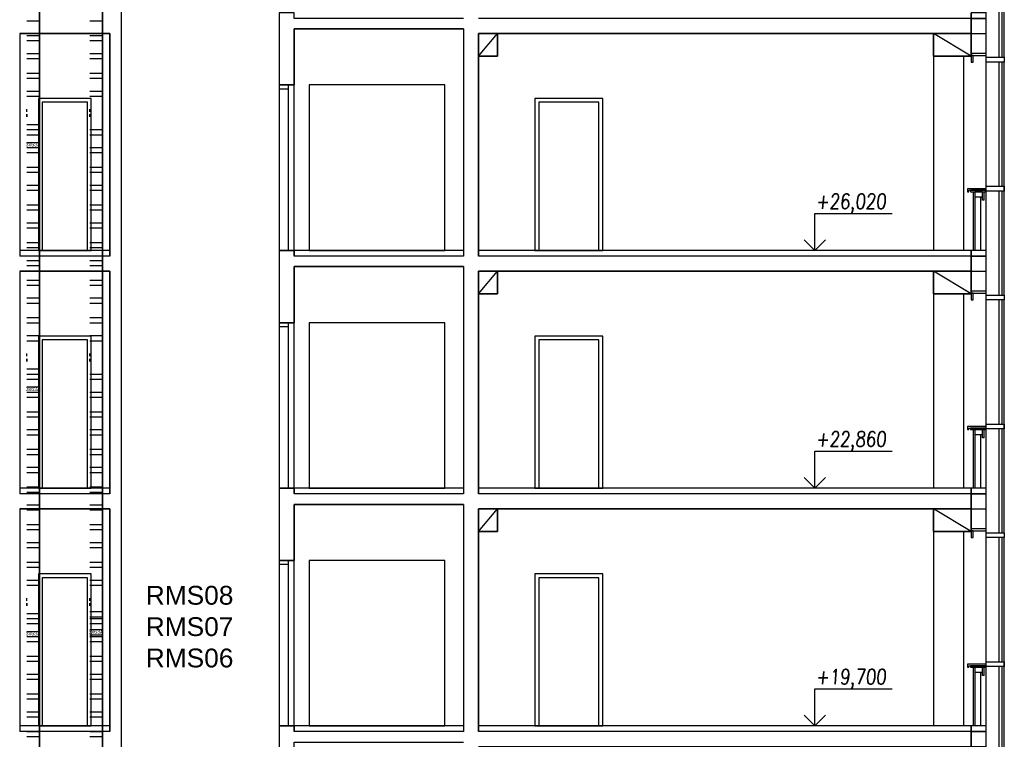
# Model space of a CAD drawing. Header units: millimetres. Extents: x 171 to 266814, y 44 to 350448.
# Tile 69 of 105: x 21324 to 34413, y 61151 to 70716. Entities that reach past the tile are written whole.
import ezdxf

# ---------------------------------------------------------------- set-up
doc = ezdxf.new("R2010")
doc.units = ezdxf.units.MM
doc.header["$LTSCALE"] = 100
doc.linetypes.add('ČÁRKOVANÁ', pattern=[19.05, 12.7, -6.35])
doc.layers.add('DVERE', color=7, linetype='Continuous', true_color=0xf00000)
for name, color, linetype in [('Elektro přívod', 1, 'Continuous'), ('KOTY', 7, 'Continuous'), ('NOVA', 240, 'Continuous'), ('Přípojnice', 202, 'Continuous'), ('TENKA', 253, 'Continuous'), ('TLUSTA', 2, 'Continuous'), ('ŽB', 3, 'Continuous')]:
    doc.layers.add(name, color=color, linetype=linetype)
doc.styles.add('arial', font='arial.ttf', dxfattribs={"width": 0.8, "height": 1})
doc.styles.get("Standard").update_dxf_attribs({"font": 'arial.ttf'})

# ---------------------------------------------------------------- blocks, each defined once
blk = doc.blocks.new('FASADA REZ BLOK 2')
at = {"layer": 'NOVA', "color": 0}
for p, q in [((-175, 670), (-175, 780)), ((-175, 670), (-150, 670)), ((-150, 670), (-150, 715))]:
    blk.add_line(p, q, dxfattribs=at)
for points in [[(-441, 2503), (-200, 2503), (-200, 2568), (-441, 2568)], [(0, 2593), (-200, 2593), (-200, 2618), (0, 2618)], [(0, 2503), (-25, 2503), (-25, 2593), (0, 2593)], [(-441, 788), (-200, 788), (-200, 853), (-441, 853)], [(-200, 820), (50, 820), (50, 780), (30, 780), (30, 800), (-200, 800)], [(-190, 800), (10, 800), (10, 780), (-190, 780)], [(-150, 780), (-50, 780), (-50, 715), (-150, 715)], [(0, -75), (-200, -75), (-200, 0), (0, 0)], [(0, -275), (-200, -275), (-200, -75), (0, -75)]]:
    blk.add_lwpolyline(points, close=True, dxfattribs=at)
for points in [[(-441, -593), (-441, 2503)], [(-411, 853), (-411, 2503)], [(-371, 853), (-371, 2503)], [(-200, -593), (-200, 2503)], [(-411, -593), (-411, 788)], [(-371, -593), (-371, 788)], [(-125, 715), (-125, 0)], [(-50, 715), (-50, 0)], [(-25, 780), (-25, 0)]]:
    blk.add_lwpolyline(points, dxfattribs=at)

msp = doc.modelspace()

# ---------------------------------------------------------------- linework, layer by layer
at = {"layer": 'DVERE', "color": 253}
for p, q in [((26973.671, 69848.396), (25173.671, 69848.396)), ((25173.671, 69848.396), (25173.671, 67648.396)), ((26973.671, 67648.396), (26973.671, 69848.396)), ((22273.674, 69668.396), (21573.674, 69668.396)), ((21573.674, 69668.396), (21573.674, 67648.396)), ((22273.674, 67648.396), (22273.674, 69668.396)), ((29073.671, 69668.396), (28173.671, 69668.396)), ((28173.671, 69668.396), (28173.671, 67648.396)), ((29073.671, 67648.396), (29073.671, 69668.396)), ((22223.674, 69618.396), (21623.674, 69618.396)), ((21623.674, 69618.396), (21623.674, 67648.396)), ((22223.674, 67648.396), (22223.674, 69618.396)), ((29023.671, 69618.396), (28223.671, 69618.396)), ((28223.671, 69618.396), (28223.671, 67648.396)), ((29023.671, 67648.396), (29023.671, 69618.396)), ((21573.674, 67648.396), (22273.674, 67648.396)), ((21623.674, 67648.396), (22223.674, 67648.396)), ((25173.671, 67648.396), (26973.671, 67648.396)), ((28173.671, 67648.396), (29073.671, 67648.396)), ((28223.671, 67648.396), (29023.671, 67648.396)), ((26973.671, 66688.396), (25173.671, 66688.396)), ((25173.671, 66688.396), (25173.671, 64488.396)), ((26973.671, 64488.396), (26973.671, 66688.396)), ((22273.674, 66508.396), (21573.674, 66508.396)), ((21573.674, 66508.396), (21573.674, 64488.396)), ((22273.674, 64488.396), (22273.674, 66508.396)), ((29073.671, 66508.396), (28173.671, 66508.396)), ((28173.671, 66508.396), (28173.671, 64488.396)), ((29073.671, 64488.396), (29073.671, 66508.396)), ((22223.674, 66458.396), (21623.674, 66458.396)), ((21623.674, 66458.396), (21623.674, 64488.396)), ((22223.674, 64488.396), (22223.674, 66458.396)), ((29023.671, 66458.396), (28223.671, 66458.396)), ((28223.671, 66458.396), (28223.671, 64488.396)), ((29023.671, 64488.396), (29023.671, 66458.396)), ((21573.674, 64488.396), (22273.674, 64488.396)), ((21623.674, 64488.396), (22223.674, 64488.396)), ((25173.671, 64488.396), (26973.671, 64488.396)), ((28173.671, 64488.396), (29073.671, 64488.396)), ((28223.671, 64488.396), (29023.671, 64488.396)), ((26973.671, 63528.396), (25173.671, 63528.396)), ((25173.671, 63528.396), (25173.671, 61328.396)), ((26973.671, 61328.396), (26973.671, 63528.396)), ((22273.674, 63348.396), (21573.674, 63348.396)), ((21573.674, 63348.396), (21573.674, 61328.396)), ((22223.674, 63298.396), (21623.674, 63298.396)), ((21623.674, 63298.396), (21623.674, 61328.396)), ((22223.674, 61328.396), (22223.674, 63298.396)), ((22273.674, 61328.396), (22273.674, 63348.396)), ((29073.671, 63348.396), (28173.671, 63348.396)), ((28173.671, 63348.396), (28173.671, 61328.396)), ((29023.671, 63298.396), (28223.671, 63298.396)), ((28223.671, 63298.396), (28223.671, 61328.396)), ((29023.671, 61328.396), (29023.671, 63298.396)), ((29073.671, 61328.396), (29073.671, 63348.396)), ((21573.674, 61328.396), (22273.674, 61328.396)), ((21623.674, 61328.396), (22223.674, 61328.396)), ((25173.671, 61328.396), (26973.671, 61328.396)), ((28173.671, 61328.396), (29073.671, 61328.396)), ((28223.671, 61328.396), (29023.671, 61328.396))]:
    msp.add_line(p, q, dxfattribs=at)
at = {"layer": 'KOTY', "color": 253}
for p, q in [((31892.27, 67648.396), (31892.27, 68141.633)), ((31892.27, 68141.633), (32923.028, 68141.633)), ((31892.27, 67648.396), (31750.849, 67789.817)), ((31892.27, 67648.396), (32033.692, 67789.817)), ((31892.27, 64488.396), (31892.27, 64981.633)), ((31892.27, 64981.633), (32923.028, 64981.633)), ((31892.27, 64488.396), (31750.849, 64629.817)), ((31892.27, 64488.396), (32033.692, 64629.817)), ((31892.27, 61328.396), (31892.27, 61821.633)), ((31892.27, 61821.633), (32923.028, 61821.633)), ((31892.27, 61328.396), (31750.849, 61469.817)), ((31892.27, 61328.396), (32033.692, 61469.817))]:
    msp.add_line(p, q, dxfattribs=at)
at = {"layer": 'Přípojnice'}
for p, q in [((21419.523, 70698.722, 32.182), (21586.523, 70698.722, 32.182)), ((22256.523, 70698.722, 32.182), (22423.523, 70698.722, 32.182)), ((21419.523, 70505.722, 100.182), (21586.523, 70505.722, 100.182)), ((21419.523, 70437.722, 100.182), (21586.523, 70437.722, 100.182)), ((22256.523, 70505.722, 100.182), (22423.523, 70505.722, 100.182)), ((22256.523, 70437.722, 100.182), (22423.523, 70437.722, 100.182)), ((21419.523, 70266.722, 32.182), (21586.523, 70266.722, 32.182)), ((21419.523, 70198.722, 32.182), (21586.523, 70198.722, 32.182)), ((22256.523, 70266.722, 32.182), (22423.523, 70266.722, 32.182)), ((22256.523, 70198.722, 32.182), (22423.523, 70198.722, 32.182)), ((21419.523, 70005.722, 100.182), (21586.523, 70005.722, 100.182)), ((21419.523, 69937.722, 100.182), (21586.523, 69937.722, 100.182)), ((22256.523, 70005.722, 100.182), (22423.523, 70005.722, 100.182)), ((22256.523, 69937.722, 100.182), (22423.523, 69937.722, 100.182)), ((21419.523, 69766.722, 32.182), (21586.523, 69766.722, 32.182)), ((22256.523, 69766.722, 32.182), (22423.523, 69766.722, 32.182)), ((21419.523, 69698.722, 32.182), (21586.523, 69698.722, 32.182)), ((22256.523, 69698.722, 32.182), (22423.523, 69698.722, 32.182)), ((21418.523, 69492.722, 66.182), (21418.523, 69526.722, 66.182)), ((21587.523, 69492.722, 66.182), (21587.523, 69526.722, 66.182)), ((22255.523, 69492.722, 66.182), (22255.523, 69526.722, 66.182)), ((22424.523, 69492.722, 66.182), (22424.523, 69526.722, 66.182)), ((21418.523, 69458.722, 49.182), (21418.523, 69424.722, 49.182)), ((21587.523, 69458.722, 49.182), (21587.523, 69424.722, 49.182)), ((22255.523, 69458.722, 49.182), (22255.523, 69424.722, 49.182)), ((22424.523, 69458.722, 49.182), (22424.523, 69424.722, 49.182)), ((21419.523, 69255.722, 100.182), (21586.523, 69255.722, 100.182)), ((22256.523, 69255.722, 100.182), (22423.523, 69255.722, 100.182)), ((21419.523, 69187.722, 100.182), (21586.523, 69187.722, 100.182)), ((22256.523, 69187.722, 100.182), (22423.523, 69187.722, 100.182)), ((21419.523, 69016.722, 32.182), (21586.523, 69016.722, 32.182)), ((22256.523, 69016.722, 32.182), (22423.523, 69016.722, 32.182)), ((21419.523, 68948.722, 32.182), (21586.523, 68948.722, 32.182)), ((22256.523, 68948.722, 32.182), (22423.523, 68948.722, 32.182)), ((21419.523, 68755.722, 100.182), (21586.523, 68755.722, 100.182)), ((22256.523, 68755.722, 100.182), (22423.523, 68755.722, 100.182)), ((21419.523, 68687.722, 100.182), (21586.523, 68687.722, 100.182)), ((22256.523, 68687.722, 100.182), (22423.523, 68687.722, 100.182)), ((21419.523, 68516.722, 32.182), (21586.523, 68516.722, 32.182)), ((22256.523, 68516.722, 32.182), (22423.523, 68516.722, 32.182)), ((21419.523, 68448.722, 32.182), (21586.523, 68448.722, 32.182)), ((22256.523, 68448.722, 32.182), (22423.523, 68448.722, 32.182)), ((21419.523, 68255.722, 100.182), (21586.523, 68255.722, 100.182)), ((22256.523, 68255.722, 100.182), (22423.523, 68255.722, 100.182)), ((21419.523, 68187.722, 100.182), (21586.523, 68187.722, 100.182)), ((22256.523, 68187.722, 100.182), (22423.523, 68187.722, 100.182)), ((21419.523, 68016.722, 32.182), (21586.523, 68016.722, 32.182)), ((21419.523, 67948.722, 32.182), (21586.523, 67948.722, 32.182)), ((22256.523, 68016.722, 32.182), (22423.523, 68016.722, 32.182)), ((22256.523, 67948.722, 32.182), (22423.523, 67948.722, 32.182)), ((21419.523, 67755.722, 100.182), (21586.523, 67755.722, 100.182)), ((21419.523, 67687.722, 100.182), (21586.523, 67687.722, 100.182)), ((22256.523, 67755.722, 100.182), (22423.523, 67755.722, 100.182)), ((22256.523, 67687.722, 100.182), (22423.523, 67687.722, 100.182)), ((21419.523, 67516.722, 32.182), (21586.523, 67516.722, 32.182)), ((21419.523, 67448.722, 32.182), (21586.523, 67448.722, 32.182)), ((22256.523, 67516.722, 32.182), (22423.523, 67516.722, 32.182)), ((22256.523, 67448.722, 32.182), (22423.523, 67448.722, 32.182)), ((21419.523, 67255.722, 100.182), (21586.523, 67255.722, 100.182)), ((21419.523, 67187.722, 100.182), (21586.523, 67187.722, 100.182)), ((22256.523, 67255.722, 100.182), (22423.523, 67255.722, 100.182)), ((22256.523, 67187.722, 100.182), (22423.523, 67187.722, 100.182)), ((21419.523, 67016.722, 32.182), (21586.523, 67016.722, 32.182)), ((22256.523, 67016.722, 32.182), (22423.523, 67016.722, 32.182)), ((21419.523, 66948.722, 32.182), (21586.523, 66948.722, 32.182)), ((22256.523, 66948.722, 32.182), (22423.523, 66948.722, 32.182)), ((21419.523, 66755.722, 100.182), (21586.523, 66755.722, 100.182)), ((22256.523, 66755.722, 100.182), (22423.523, 66755.722, 100.182)), ((21419.523, 66687.722, 100.182), (21586.523, 66687.722, 100.182)), ((22256.523, 66687.722, 100.182), (22423.523, 66687.722, 100.182)), ((21419.523, 66516.722, 32.182), (21586.523, 66516.722, 32.182)), ((22256.523, 66516.722, 32.182), (22423.523, 66516.722, 32.182)), ((21419.523, 66448.722, 32.182), (21586.523, 66448.722, 32.182)), ((22256.523, 66448.722, 32.182), (22423.523, 66448.722, 32.182)), ((21418.523, 66242.722, 66.182), (21418.523, 66276.722, 66.182)), ((21587.523, 66242.722, 66.182), (21587.523, 66276.722, 66.182)), ((22255.523, 66242.722, 66.182), (22255.523, 66276.722, 66.182)), ((22424.523, 66242.722, 66.182), (22424.523, 66276.722, 66.182)), ((21418.523, 66208.722, 49.182), (21418.523, 66174.722, 49.182)), ((21587.523, 66208.722, 49.182), (21587.523, 66174.722, 49.182)), ((22255.523, 66208.722, 49.182), (22255.523, 66174.722, 49.182)), ((22424.523, 66208.722, 49.182), (22424.523, 66174.722, 49.182)), ((21419.523, 66005.722, 100.182), (21586.523, 66005.722, 100.182)), ((22256.523, 66005.722, 100.182), (22423.523, 66005.722, 100.182)), ((21419.523, 65937.722, 100.182), (21586.523, 65937.722, 100.182)), ((22256.523, 65937.722, 100.182), (22423.523, 65937.722, 100.182)), ((21419.523, 65766.722, 32.182), (21586.523, 65766.722, 32.182)), ((22256.523, 65766.722, 32.182), (22423.523, 65766.722, 32.182)), ((21419.523, 65698.722, 32.182), (21586.523, 65698.722, 32.182)), ((22256.523, 65698.722, 32.182), (22423.523, 65698.722, 32.182)), ((21419.523, 65505.722, 100.182), (21586.523, 65505.722, 100.182)), ((22256.523, 65505.722, 100.182), (22423.523, 65505.722, 100.182)), ((21419.523, 65437.722, 100.182), (21586.523, 65437.722, 100.182)), ((22256.523, 65437.722, 100.182), (22423.523, 65437.722, 100.182)), ((21419.523, 65266.722, 32.182), (21586.523, 65266.722, 32.182)), ((21419.523, 65198.722, 32.182), (21586.523, 65198.722, 32.182)), ((22256.523, 65266.722, 32.182), (22423.523, 65266.722, 32.182)), ((22256.523, 65198.722, 32.182), (22423.523, 65198.722, 32.182)), ((21419.523, 65005.722, 100.182), (21586.523, 65005.722, 100.182)), ((21419.523, 64937.722, 100.182), (21586.523, 64937.722, 100.182)), ((22256.523, 65005.722, 100.182), (22423.523, 65005.722, 100.182)), ((22256.523, 64937.722, 100.182), (22423.523, 64937.722, 100.182)), ((21419.523, 64766.722, 32.182), (21586.523, 64766.722, 32.182)), ((21419.523, 64698.722, 32.182), (21586.523, 64698.722, 32.182)), ((22256.523, 64766.722, 32.182), (22423.523, 64766.722, 32.182)), ((22256.523, 64698.722, 32.182), (22423.523, 64698.722, 32.182)), ((21419.523, 64505.722, 100.182), (21586.523, 64505.722, 100.182)), ((21419.523, 64437.722, 100.182), (21586.523, 64437.722, 100.182)), ((22256.523, 64505.722, 100.182), (22423.523, 64505.722, 100.182)), ((22256.523, 64437.722, 100.182), (22423.523, 64437.722, 100.182)), ((21419.523, 64266.722, 32.182), (21586.523, 64266.722, 32.182)), ((21419.523, 64198.722, 32.182), (21586.523, 64198.722, 32.182)), ((22256.523, 64266.722, 32.182), (22423.523, 64266.722, 32.182)), ((22256.523, 64198.722, 32.182), (22423.523, 64198.722, 32.182)), ((21419.523, 64005.722, 100.182), (21586.523, 64005.722, 100.182)), ((22256.523, 64005.722, 100.182), (22423.523, 64005.722, 100.182)), ((21419.523, 63937.722, 100.182), (21586.523, 63937.722, 100.182)), ((22256.523, 63937.722, 100.182), (22423.523, 63937.722, 100.182)), ((21419.523, 63766.722, 32.182), (21586.523, 63766.722, 32.182)), ((22256.523, 63766.722, 32.182), (22423.523, 63766.722, 32.182)), ((21419.523, 63698.722, 32.182), (21586.523, 63698.722, 32.182)), ((22256.523, 63698.722, 32.182), (22423.523, 63698.722, 32.182)), ((21419.523, 63505.722, 100.182), (21586.523, 63505.722, 100.182)), ((22256.523, 63505.722, 100.182), (22423.523, 63505.722, 100.182)), ((21419.523, 63437.722, 100.182), (21586.523, 63437.722, 100.182)), ((22256.523, 63437.722, 100.182), (22423.523, 63437.722, 100.182)), ((21419.523, 63266.722, 32.182), (21586.523, 63266.722, 32.182)), ((22256.523, 63266.722, 32.182), (22423.523, 63266.722, 32.182)), ((21419.523, 63198.722, 32.182), (21586.523, 63198.722, 32.182)), ((22256.523, 63198.722, 32.182), (22423.523, 63198.722, 32.182)), ((21418.523, 62992.722, 66.182), (21418.523, 63026.722, 66.182)), ((21418.523, 62958.722, 49.182), (21418.523, 62924.722, 49.182)), ((21587.523, 62992.722, 66.182), (21587.523, 63026.722, 66.182)), ((21587.523, 62958.722, 49.182), (21587.523, 62924.722, 49.182)), ((22255.523, 62992.722, 66.182), (22255.523, 63026.722, 66.182)), ((22255.523, 62958.722, 49.182), (22255.523, 62924.722, 49.182)), ((22424.523, 62992.722, 66.182), (22424.523, 63026.722, 66.182)), ((22424.523, 62958.722, 49.182), (22424.523, 62924.722, 49.182)), ((21419.523, 62755.722, 100.182), (21586.523, 62755.722, 100.182)), ((22256.523, 62755.722, 100.182), (22423.523, 62755.722, 100.182)), ((21419.523, 62687.722, 100.182), (21586.523, 62687.722, 100.182)), ((22256.523, 62687.722, 100.182), (22423.523, 62687.722, 100.182)), ((21419.523, 62516.722, 32.182), (21586.523, 62516.722, 32.182)), ((21419.523, 62448.722, 32.182), (21586.523, 62448.722, 32.182)), ((22256.523, 62516.722, 32.182), (22423.523, 62516.722, 32.182)), ((22256.523, 62448.722, 32.182), (22423.523, 62448.722, 32.182)), ((21419.523, 62255.722, 100.182), (21586.523, 62255.722, 100.182)), ((21419.523, 62187.722, 100.182), (21586.523, 62187.722, 100.182)), ((22256.523, 62255.722, 100.182), (22423.523, 62255.722, 100.182)), ((22256.523, 62187.722, 100.182), (22423.523, 62187.722, 100.182)), ((21419.523, 62016.722, 32.182), (21586.523, 62016.722, 32.182)), ((21419.523, 61948.722, 32.182), (21586.523, 61948.722, 32.182)), ((22256.523, 62016.722, 32.182), (22423.523, 62016.722, 32.182)), ((22256.523, 61948.722, 32.182), (22423.523, 61948.722, 32.182)), ((21419.523, 61755.722, 100.182), (21586.523, 61755.722, 100.182)), ((21419.523, 61687.722, 100.182), (21586.523, 61687.722, 100.182)), ((22256.523, 61755.722, 100.182), (22423.523, 61755.722, 100.182)), ((22256.523, 61687.722, 100.182), (22423.523, 61687.722, 100.182)), ((21419.523, 61516.722, 32.182), (21586.523, 61516.722, 32.182)), ((21419.523, 61448.722, 32.182), (21586.523, 61448.722, 32.182)), ((22256.523, 61516.722, 32.182), (22423.523, 61516.722, 32.182)), ((22256.523, 61448.722, 32.182), (22423.523, 61448.722, 32.182)), ((21419.523, 61255.722, 100.182), (21586.523, 61255.722, 100.182)), ((21419.523, 61187.722, 100.182), (21586.523, 61187.722, 100.182)), ((22256.523, 61255.722, 100.182), (22423.523, 61255.722, 100.182)), ((22256.523, 61187.722, 100.182), (22423.523, 61187.722, 100.182))]:
    msp.add_line(p, q, dxfattribs=at)
at = {"layer": 'Přípojnice', "color": 3}
for p, q in [((21419.523, 69323.722, 200.364), (21586.523, 69323.722, 200.364)), ((21419.523, 69255.722, 200.364), (21586.523, 69255.722, 200.364)), ((21419.523, 69084.722, 132.364), (21586.523, 69084.722, 132.364)), ((21419.523, 69016.722, 132.364), (21586.523, 69016.722, 132.364)), ((21419.523, 66073.722, 200.364), (21586.523, 66073.722, 200.364)), ((21419.523, 66005.722, 200.364), (21586.523, 66005.722, 200.364)), ((21419.523, 65834.722, 132.364), (21586.523, 65834.722, 132.364)), ((21419.523, 65766.722, 132.364), (21586.523, 65766.722, 132.364)), ((22256.523, 62847.628, 200.364), (22423.523, 62847.628, 200.364)), ((21419.523, 62823.722, 200.364), (21586.523, 62823.722, 200.364)), ((21419.523, 62755.722, 200.364), (21586.523, 62755.722, 200.364)), ((22256.523, 62780.528, 200.364), (22423.523, 62780.528, 200.364)), ((21419.523, 62584.722, 132.364), (21586.523, 62584.722, 132.364)), ((22256.523, 62608.628, 132.364), (22423.523, 62608.628, 132.364)), ((21419.523, 62516.722, 132.364), (21586.523, 62516.722, 132.364)), ((22256.523, 62540.628, 132.364), (22423.523, 62540.628, 132.364))]:
    msp.add_line(p, q, dxfattribs=at)
at = {"layer": 'Přípojnice'}
for points in [[(21587.523, 69475.722, 32.182), (21587.523, 72725.722, 32.182), (21587.523, 72725.722, 100.182), (21587.523, 69475.722, 100.182)], [(22424.523, 69475.722, 32.182), (22424.523, 72725.722, 32.182), (22424.523, 72725.722, 100.182), (22424.523, 69475.722, 100.182)], [(21587.523, 66225.722, 32.182), (21587.523, 69475.722, 32.182), (21587.523, 69475.722, 100.182), (21587.523, 66225.722, 100.182)], [(22424.523, 66225.722, 32.182), (22424.523, 69475.722, 32.182), (22424.523, 69475.722, 100.182), (22424.523, 66225.722, 100.182)], [(21587.523, 62975.722, 32.182), (21587.523, 66225.722, 32.182), (21587.523, 66225.722, 100.182), (21587.523, 62975.722, 100.182)], [(22424.523, 62975.722, 32.182), (22424.523, 66225.722, 32.182), (22424.523, 66225.722, 100.182), (22424.523, 62975.722, 100.182)], [(21587.523, 59725.722, 32.182), (21587.523, 62975.722, 32.182), (21587.523, 62975.722, 100.182), (21587.523, 59725.722, 100.182)], [(22424.523, 59725.722, 32.182), (22424.523, 62975.722, 32.182), (22424.523, 62975.722, 100.182), (22424.523, 59725.722, 100.182)]]:
    msp.add_polyline3d(points, dxfattribs=at)
at = {"layer": 'Přípojnice', "extrusion": (1, 9.18485e-16, -6.12323e-17)}
for centre in [(69441.722, 66.182, 21418.523), (69441.722, 66.182, 21587.523), (69441.722, 66.182, 22255.523), (69441.722, 66.182, 22424.523)]:
    msp.add_circle(centre, 17, dxfattribs=at)
at = {"layer": 'Přípojnice', "extrusion": (1, 7.9602e-16, -6.12323e-17)}
for centre in [(66191.722, 66.182, 21418.523), (66191.722, 66.182, 21587.523), (66191.722, 66.182, 22255.523), (66191.722, 66.182, 22424.523)]:
    msp.add_circle(centre, 17, dxfattribs=at)
at = {"layer": 'Přípojnice', "extrusion": (1, 6.73556e-16, -6.12323e-17)}
for centre in [(62941.722, 66.182, 21418.523), (62941.722, 66.182, 21587.523), (62941.722, 66.182, 22255.523), (62941.722, 66.182, 22424.523)]:
    msp.add_circle(centre, 17, dxfattribs=at)
at = {"layer": 'TENKA', "color": 253}
for p, q in [((27423.671, 70233.396), (27673.671, 70533.396)), ((33971.783, 70233.368), (33471.783, 70533.368)), ((33471.783, 70533.368), (33471.783, 67648.368)), ((24898.671, 69848.396), (24773.671, 69848.396)), ((24973.671, 69848.396), (24773.671, 69848.396)), ((24773.671, 69848.396), (24773.671, 67648.396)), ((24773.671, 69798.396), (24898.671, 69798.396)), ((24898.671, 67648.396), (24898.671, 69848.396)), ((24973.671, 67648.396), (24973.671, 69848.396)), ((24773.671, 69668.396), (24773.671, 69618.396)), ((24898.671, 69618.396), (24898.671, 69668.396)), ((22523.671, 67573.396), (21323.671, 67573.396)), ((24773.671, 67648.396), (24973.671, 67648.396)), ((24973.671, 67648.396), (24973.671, 67573.396)), ((27223.671, 67573.396), (24973.671, 67573.396)), ((33973.671, 67573.396), (27423.671, 67573.396)), ((27423.671, 67073.396), (27673.671, 67373.396)), ((33971.783, 67073.368), (33471.783, 67373.368)), ((33471.783, 67373.368), (33471.783, 64488.368)), ((24898.671, 66688.396), (24773.671, 66688.396)), ((24973.671, 66688.396), (24773.671, 66688.396)), ((24773.671, 66688.396), (24773.671, 64488.396)), ((24773.671, 66638.396), (24898.671, 66638.396)), ((24898.671, 64488.396), (24898.671, 66688.396)), ((24973.671, 64488.396), (24973.671, 66688.396)), ((24773.671, 66508.396), (24773.671, 66458.396)), ((24898.671, 66458.396), (24898.671, 66508.396)), ((22523.671, 64413.396), (21323.671, 64413.396)), ((24773.671, 64488.396), (24973.671, 64488.396)), ((24973.671, 64488.396), (24973.671, 64413.396)), ((27223.671, 64413.396), (24973.671, 64413.396)), ((33973.671, 64413.396), (27423.671, 64413.396)), ((27423.671, 63913.396), (27673.671, 64213.396)), ((33971.783, 63913.368), (33471.783, 64213.368)), ((33471.783, 64213.368), (33471.783, 61328.368)), ((24898.671, 63528.396), (24773.671, 63528.396)), ((24973.671, 63528.396), (24773.671, 63528.396)), ((24773.671, 63528.396), (24773.671, 61328.396)), ((24898.671, 61328.396), (24898.671, 63528.396)), ((24973.671, 61328.396), (24973.671, 63528.396)), ((24773.671, 63478.396), (24898.671, 63478.396)), ((24773.671, 63348.396), (24773.671, 63298.396)), ((24898.671, 63298.396), (24898.671, 63348.396)), ((24773.671, 61328.396), (24973.671, 61328.396)), ((24973.671, 61328.396), (24973.671, 61253.396)), ((22523.671, 61253.396), (21323.671, 61253.396)), ((27223.671, 61253.396), (24973.671, 61253.396)), ((33973.671, 61253.396), (27423.671, 61253.396))]:
    msp.add_line(p, q, dxfattribs=at)
at = {"layer": 'TENKA', "color": 253, "linetype": 'ČÁRKOVANÁ', "ltscale": 10}
for p, q in [((33871.783, 70233.368), (33871.783, 67648.368)), ((33871.783, 67073.368), (33871.783, 64488.368)), ((33871.783, 63913.368), (33871.783, 61328.368))]:
    msp.add_line(p, q, dxfattribs=at)
at = {"layer": 'TLUSTA', "color": 253}
for p, q in [((24773.671, 70808.396), (24773.671, 69848.396)), ((33971.783, 70233.368), (33971.783, 70808.368)), ((24973.671, 70593.396), (24973.671, 69848.396)), ((27223.671, 70593.396), (24973.671, 70593.396)), ((21323.671, 70533.396), (21323.671, 67573.396)), ((22523.671, 70533.396), (21323.671, 70533.396)), ((22523.671, 70533.396), (22523.671, 67573.396)), ((27423.671, 70533.396), (27673.671, 70533.396)), ((27423.671, 70233.396), (27423.671, 70533.396)), ((33973.671, 70533.396), (27423.671, 70533.396)), ((27423.671, 70533.396), (27423.671, 67573.396)), ((27673.671, 70533.396), (27673.671, 70233.396)), ((33971.783, 70533.368), (33471.783, 70533.368)), ((33471.783, 70533.368), (33471.783, 70233.368)), ((27673.671, 70233.396), (27423.671, 70233.396)), ((33471.783, 70233.368), (33971.783, 70233.368)), ((24773.671, 69848.396), (24973.671, 69848.396)), ((22523.671, 67648.396), (21323.671, 67648.396)), ((24773.671, 67648.396), (24773.671, 66688.396)), ((27223.671, 67648.396), (24773.671, 67648.396)), ((33973.671, 67648.396), (27423.671, 67648.396)), ((33971.783, 67373.368), (33971.783, 67648.368)), ((24973.671, 67433.396), (24973.671, 66688.396)), ((27223.671, 67433.396), (24973.671, 67433.396)), ((21323.671, 67373.396), (21323.671, 64413.396)), ((22523.671, 67373.396), (21323.671, 67373.396)), ((22523.671, 67373.396), (22523.671, 64413.396)), ((27423.671, 67373.396), (27673.671, 67373.396)), ((27423.671, 67073.396), (27423.671, 67373.396)), ((33973.671, 67373.396), (27423.671, 67373.396)), ((27423.671, 67373.396), (27423.671, 64413.396)), ((27673.671, 67373.396), (27673.671, 67073.396)), ((33971.783, 67373.368), (33471.783, 67373.368)), ((33471.783, 67373.368), (33471.783, 67073.368)), ((33971.783, 67073.368), (33971.783, 67373.368)), ((27673.671, 67073.396), (27423.671, 67073.396)), ((33471.783, 67073.368), (33971.783, 67073.368)), ((24773.671, 66688.396), (24973.671, 66688.396)), ((22523.671, 64488.396), (21323.671, 64488.396)), ((24773.671, 64488.396), (24773.671, 63528.396)), ((27223.671, 64488.396), (24773.671, 64488.396)), ((33973.671, 64488.396), (27423.671, 64488.396)), ((33971.783, 63913.368), (33971.783, 64488.368)), ((24973.671, 64273.396), (24973.671, 63528.396)), ((27223.671, 64273.396), (24973.671, 64273.396)), ((21323.671, 64213.396), (21323.671, 61253.396)), ((22523.671, 64213.396), (21323.671, 64213.396)), ((22523.671, 64213.396), (22523.671, 61253.396)), ((27423.671, 64213.396), (27673.671, 64213.396)), ((27423.671, 63913.396), (27423.671, 64213.396)), ((33973.671, 64213.396), (27423.671, 64213.396)), ((27423.671, 64213.396), (27423.671, 61253.396)), ((27673.671, 64213.396), (27673.671, 63913.396)), ((33971.783, 64213.368), (33471.783, 64213.368)), ((33471.783, 64213.368), (33471.783, 63913.368)), ((27673.671, 63913.396), (27423.671, 63913.396)), ((33471.783, 63913.368), (33971.783, 63913.368)), ((24773.671, 63528.396), (24973.671, 63528.396)), ((22523.671, 61328.396), (21323.671, 61328.396)), ((24773.671, 61328.396), (24773.671, 60368.396)), ((27223.671, 61328.396), (24773.671, 61328.396)), ((33973.671, 61328.396), (27423.671, 61328.396)), ((33971.783, 61053.368), (33971.783, 61328.368))]:
    msp.add_line(p, q, dxfattribs=at)
at = {"layer": 'ŽB', "color": 253}
for p, q in [((22673.671, 99173.396), (22673.671, 30608.396)), ((27223.671, 70593.396), (27223.671, 67573.396)), ((27223.671, 67433.396), (27223.671, 64413.396)), ((27223.671, 64273.396), (27223.671, 61253.396))]:
    msp.add_line(p, q, dxfattribs=at)
for points in [[(22673.671, 98973.396), (22673.671, 32908.396), (22523.671, 32908.396), (22523.671, 36143.396)], [(27223.671, 70733.396), (24973.671, 70733.396), (24973.671, 70808.396), (24773.671, 70808.396), (24773.671, 69848.396), (24773.671, 69848.396), (24973.671, 69848.396), (24973.671, 70593.396), (27223.671, 70593.396)], [(27423.671, 70533.396), (33971.783, 70533.368), (33971.783, 70733.368), (27423.671, 70733.396)], [(27223.671, 70593.396), (27223.671, 67573.396)], [(21323.671, 70533.396), (21323.671, 67573.396)], [(21323.671, 70533.396), (22523.671, 70533.396)], [(22523.671, 67573.396), (22523.671, 70533.396)], [(27423.671, 67573.396), (27423.671, 70533.396)], [(22523.671, 67573.396), (21323.671, 67573.396)], [(27223.671, 67573.396), (24973.671, 67573.396), (24973.671, 67648.396), (24773.671, 67648.396), (24773.671, 66688.396), (24773.671, 66688.396), (24973.671, 66688.396), (24973.671, 67433.396), (27223.671, 67433.396)], [(27423.671, 67373.396), (33971.783, 67373.368), (33971.783, 67573.368), (27423.671, 67573.396)], [(27223.671, 67433.396), (27223.671, 64413.396)], [(21323.671, 67373.396), (21323.671, 64413.396)], [(21323.671, 67373.396), (22523.671, 67373.396)], [(22523.671, 64413.396), (22523.671, 67373.396)], [(27423.671, 64413.396), (27423.671, 67373.396)], [(22523.671, 64413.396), (21323.671, 64413.396)], [(27223.671, 64413.396), (24973.671, 64413.396), (24973.671, 64488.396), (24773.671, 64488.396), (24773.671, 63528.396), (24773.671, 63528.396), (24973.671, 63528.396), (24973.671, 64273.396), (27223.671, 64273.396)], [(27423.671, 64213.396), (33971.783, 64213.368), (33971.783, 64413.368), (27423.671, 64413.396)], [(27223.671, 64273.396), (27223.671, 61253.396)], [(21323.671, 64213.396), (21323.671, 61253.396)], [(21323.671, 64213.396), (22523.671, 64213.396)], [(22523.671, 61253.396), (22523.671, 64213.396)], [(27423.671, 61253.396), (27423.671, 64213.396)], [(27223.671, 61253.396), (24973.671, 61253.396), (24973.671, 61328.396), (24773.671, 61328.396), (24773.671, 60368.396), (24773.671, 60368.396), (24973.671, 60368.396), (24973.671, 61113.396), (27223.671, 61113.396)], [(22523.671, 61253.396), (21323.671, 61253.396)], [(27423.671, 61053.396), (33971.783, 61053.368), (33971.783, 61253.368), (27423.671, 61253.396)]]:
    msp.add_lwpolyline(points, dxfattribs=at)
for points in [[(27423.671, 70233.396), (27673.671, 70233.396), (27673.671, 70533.396), (27423.671, 70533.396)], [(33471.783, 70533.368), (33971.783, 70533.368), (33971.783, 70233.368), (33471.783, 70233.368)], [(27423.671, 67073.396), (27673.671, 67073.396), (27673.671, 67373.396), (27423.671, 67373.396)], [(33471.783, 67373.368), (33971.783, 67373.368), (33971.783, 67073.368), (33471.783, 67073.368)], [(27423.671, 63913.396), (27673.671, 63913.396), (27673.671, 64213.396), (27423.671, 64213.396)], [(33471.783, 64213.368), (33971.783, 64213.368), (33971.783, 63913.368), (33471.783, 63913.368)]]:
    msp.add_lwpolyline(points, close=True, dxfattribs=at)

# ---------------------------------------------------------------- block references
at = {"layer": 'TENKA', "color": 253, "xscale": -1}
for p in [(33971.783, 70808.368), (33971.783, 67648.368), (33971.783, 64488.368), (33971.783, 61328.368)]:
    msp.add_blockref('FASADA REZ BLOK 2', p, dxfattribs=at)

# ---------------------------------------------------------------- texts
at = {"layer": 'Elektro přívod', "lineweight": -3, "insert": (23000.197, 63190.005), "char_height": 250, "width": 62288.13584, "attachment_point": 1}
msp.add_mtext('RMS08\\PRMS07\\PRMS06', dxfattribs=at)
at = {"layer": 'KOTY', "color": 253, "char_height": 200, "attachment_point": 1}
for s, insert in [('{\\Fromans|c238;\\Q5;\\W0.8;+26,020}', (31908.344, 68401.889)), ('{\\Fromans|c238;\\Q5;\\W0.8;+22,860}', (31908.344, 65241.889)), ('{\\Fromans|c238;\\Q5;\\W0.8;+19,700}', (31908.344, 62081.889))]:
    msp.add_mtext_dynamic_manual_height_columns(s, width=1936.17472, gutter_width=12.5, heights=[0], dxfattribs=dict(at, insert=insert))
at = {"layer": 'Přípojnice', "color": 3, "style": 'arial'}
for p in [(21403.148, 69030.837, 200.364), (21403.148, 65780.837, 200.364), (21403.148, 62530.837, 200.364), (22240.148, 62555.644, 200.364)]:
    msp.add_text('3x63A', height=50, dxfattribs=at).set_placement(p)

doc.saveas('drawing.dxf')
